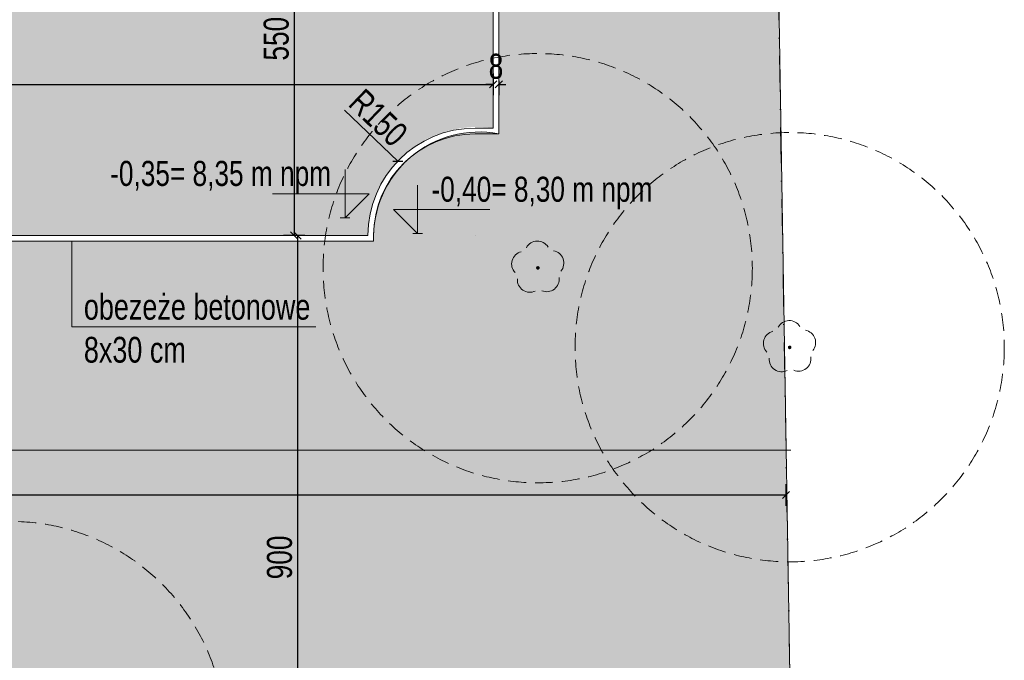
# Model space of a CAD drawing. Header units: inches. Extents: x 1156 to 71303, y -52654 to 51.
# Tile 98 of 151: x 61662 to 63038, y -44473 to -43577. Entities that reach past the tile are written whole.
import ezdxf

# ---------------------------------------------------------------- set-up
doc = ezdxf.new("R2010")
doc.units = ezdxf.units.IN
doc.header["$MEASUREMENT"] = 0
doc.linetypes.add('DASHDOT', pattern=[1, 0.5, -0.25, 0, -0.25])
doc.linetypes.add('HIDDEN', pattern=[0.375, 0.25, -0.125])
doc.layers.get('0').update_dxf_attribs({"lineweight": 0})
doc.layers.get('Defpoints').update_dxf_attribs({"lineweight": 0})
for name, color, linetype, lineweight in [('--opisy', 7, 'Continuous', 0), ('OTZ', 3, 'Continuous', 20), ('p--koty wysok.-teren', 7, 'Continuous', 0), ('p--obrzeże bet.', 252, 'Continuous', 0), ('p--opisy elewacji', 7, 'Continuous', 5), ('p--szraf trawa', 104, 'Continuous', 0), ('p--szraf-podjazd', 251, 'Continuous', 0), ('p--wymiary-1-200', 7, 'Continuous', 0), ('P--zieleń', 94, 'Continuous', 0)]:
    doc.layers.add(name, color=color, linetype=linetype, lineweight=lineweight)
doc.styles.add('1-100', font='arial.ttf', dxfattribs={"width": 0.75, "height": 18})
doc.styles.add('1-200', font='arial.ttf', dxfattribs={"width": 0.75, "height": 35})
doc.linetypes.add('LINIA ZAB2', pattern='A,0.4,[135,RODZLIN.shx,S=0.015,R=0,X=-0.1,Y=0],0.4', length=0.8)
doc.dimstyles.new('1-200', dxfattribs={"dimtxt": 35, "dimasz": 10, "dimexe": 15, "dimexo": 10, "dimgap": 0.09, "dimtad": 0, "dimdsep": 46, "dimtxsty": '1-200', "dimblk": 'OBLIQUE', "dimcen": 0.09, "dimadec": 0, "dimazin": 0, "dimtfac": 1, "dimtdec": 4, "dimtix": 1, "dimtofl": 0, "dimtmove": 0, "dimatfit": 3, "dimldrblk": 'OBLIQUE', "dimfxl": 15, "dimfxlon": 1, "dimtvp": 0.7, "dimtolj": 1, "dimtzin": 0, "dimarcsym": 0})

# ---------------------------------------------------------------- blocks, each defined once
blk = doc.blocks.new('OTZL')
at = {"layer": 'OTZ', "color": 0, "lineweight": 18, "const_width": 0.1}
blk.add_lwpolyline([(-0.05, 0, 1), (0.05, 0, 1)], format="xyb", close=True, dxfattribs=at)
at = {"layer": 'OTZ', "color": 0, "lineweight": 18}
for centre, start, end in [((-0.647, 0.47), 84, 204), ((0.247, 0.761), 12, 132), ((0.8, 0), 300, 60), ((-0.647, -0.47), 156, 276), ((0.247, -0.761), 228, 348)]:
    blk.add_arc(centre, 0.7, start, end, dxfattribs=at)
blk = doc.blocks.new('kota wykoń')
for p, q in [((0, 25), (0, 0)), ((0, 0), (-12.5, 12.5)), ((-12.5, 12.5), (37.5, 12.5))]:
    blk.add_line(p, q)
at = {"lineweight": 0}
blk.add_line((-2.5, 0), (2.5, 0), dxfattribs=at)
blk = doc.blocks.new('_OBLIQUE')
at = {"color": 0, "linetype": 'ByBlock', "lineweight": -2}
for p, q in [((-0.5, -0.5), (0.5, 0.5)), ((0, 0), (0, 0))]:
    blk.add_line(p, q, dxfattribs=at)
blk = doc.blocks.new('*D745')
at = {"layer": 'Defpoints', "color": 0}
for p in [(62771.7, -44178.8), (60095.7, -44428.8), (60142.6, -44428.8)]:
    blk.add_point(p, dxfattribs=at)
at = {"layer": 'p--wymiary-1-200', "color": 0, "lineweight": -2}
for p, q in [((60157.6, -44178.8), (60127.6, -44178.8)), ((60142.6, -44178.8), (60142.6, -44428.8)), ((60127.6, -44428.8), (60157.6, -44428.8))]:
    blk.add_line(p, q, dxfattribs=at)
at = {"layer": 'p--wymiary-1-200', "color": 0, "lineweight": -2, "xscale": 10, "yscale": 10, "zscale": 10}
for p, rotation in [((60142.6, -44178.8), 90), ((60142.6, -44428.8), 270)]:
    blk.add_blockref('_OBLIQUE', p, dxfattribs=dict(at, rotation=rotation))
at = {"layer": 'p--wymiary-1-200', "color": 0, "linetype": 'Continuous', "ltscale": 12, "insert": (60117.6, -44303.8), "char_height": 35, "attachment_point": 5, "rotation": 90, "style": '1-200'}
blk.add_mtext('\\A1;250', dxfattribs=at)
blk = doc.blocks.new('*D750')
at = {"layer": 'Defpoints', "color": 0}
for p in [(62065, -43878.8), (62050, -44778.8), (62065, -44778.8)]:
    blk.add_point(p, dxfattribs=at)
at = {"layer": 'p--wymiary-1-200', "color": 0, "lineweight": -2}
for p, q in [((62055, -43878.8), (62035, -43878.8)), ((62050, -43878.8), (62050, -44778.8)), ((62055, -44778.8), (62035, -44778.8))]:
    blk.add_line(p, q, dxfattribs=at)
at = {"layer": 'p--wymiary-1-200', "color": 0, "lineweight": -2, "xscale": 10, "yscale": 10, "zscale": 10}
for p, rotation in [((62050, -43878.8), 90), ((62050, -44778.8), 270)]:
    blk.add_blockref('_OBLIQUE', p, dxfattribs=dict(at, rotation=rotation))
at = {"layer": 'p--wymiary-1-200', "color": 0, "linetype": 'Continuous', "ltscale": 12, "insert": (62025, -44328.8), "char_height": 35, "attachment_point": 5, "rotation": 90, "style": '1-200'}
blk.add_mtext('\\A1;900', dxfattribs=at)
blk = doc.blocks.new('*D751')
at = {"layer": 'Defpoints', "color": 0}
for p in [(62732.8, -44178.8), (60479.4, -44226.5), (62732.8, -44241.5)]:
    blk.add_point(p, dxfattribs=at)
at = {"layer": 'p--wymiary-1-200', "color": 0, "lineweight": -2}
for p, q in [((62732.8, -44226.5), (62732.8, -44256.5)), ((60479.4, -44236.5), (60479.4, -44256.5)), ((60479.4, -44241.5), (62732.8, -44241.5))]:
    blk.add_line(p, q, dxfattribs=at)
at = {"layer": 'p--wymiary-1-200', "color": 0, "lineweight": -2, "xscale": 10, "yscale": 10, "zscale": 10, "rotation": 180}
blk.add_blockref('_OBLIQUE', (60479.4, -44241.5), dxfattribs=at)
at = {"layer": 'p--wymiary-1-200', "color": 0, "lineweight": -2, "xscale": 10, "yscale": 10, "zscale": 10}
blk.add_blockref('_OBLIQUE', (62732.8, -44241.5), dxfattribs=at)
at = {"layer": 'p--wymiary-1-200', "color": 0, "linetype": 'Continuous', "ltscale": 12, "insert": (61606.1, -44216.4), "char_height": 35, "attachment_point": 5, "style": '1-200'}
blk.add_mtext('\\A1;2260', dxfattribs=at)
blk = doc.blocks.new('*D1593')
at = {"layer": 'Defpoints', "color": 0}
for p in [(62106.2, -43328.8), (62045.4, -43878.8), (62101.6, -43878.8)]:
    blk.add_point(p, dxfattribs=at)
at = {"layer": 'p--wymiary-1-200', "color": 0, "linetype": 'Continuous', "lineweight": -2}
for p, q in [((62060.4, -43328.8), (62030.4, -43328.8)), ((62045.4, -43328.8), (62045.4, -43878.8)), ((62060.4, -43878.8), (62030.4, -43878.8))]:
    blk.add_line(p, q, dxfattribs=at)
at = {"layer": 'p--wymiary-1-200', "color": 0, "lineweight": -2, "xscale": 10, "yscale": 10, "zscale": 10}
for p, rotation in [((62045.4, -43328.8), 90), ((62045.4, -43878.8), 270)]:
    blk.add_blockref('_OBLIQUE', p, dxfattribs=dict(at, rotation=rotation))
at = {"layer": 'p--wymiary-1-200', "color": 0, "linetype": 'Continuous', "ltscale": 12, "insert": (62020.4, -43603.8), "char_height": 35, "attachment_point": 5, "rotation": 90, "style": '1-200'}
blk.add_mtext('\\A1;550', dxfattribs=at)
blk = doc.blocks.new('*D1594')
at = {"layer": 'Defpoints', "color": 0}
for p in [(62323.4, -43528.8), (60063.4, -43570), (62323.4, -43667.6)]:
    blk.add_point(p, dxfattribs=at)
at = {"layer": 'p--wymiary-1-200', "color": 0, "linetype": 'Continuous', "lineweight": -2, "ltscale": 12}
for p, q in [((60063.4, -43652.6), (60063.4, -43682.6)), ((62323.4, -43652.6), (62323.4, -43682.6)), ((60063.4, -43667.6), (62323.4, -43667.6))]:
    blk.add_line(p, q, dxfattribs=at)
at = {"layer": 'p--wymiary-1-200', "color": 0, "lineweight": -2, "xscale": 10, "yscale": 10, "zscale": 10, "rotation": 180}
blk.add_blockref('_OBLIQUE', (60063.4, -43667.6), dxfattribs=at)
at = {"layer": 'p--wymiary-1-200', "color": 0, "lineweight": -2, "xscale": 10, "yscale": 10, "zscale": 10}
blk.add_blockref('_OBLIQUE', (62323.4, -43667.6), dxfattribs=at)
at = {"layer": 'p--wymiary-1-200', "color": 0, "linetype": 'Continuous', "ltscale": 12, "insert": (61193.4, -43642.6), "char_height": 35, "attachment_point": 5, "style": '1-200'}
blk.add_mtext('\\A1;2260', dxfattribs=at)
blk = doc.blocks.new('*D1595')
at = {"layer": 'Defpoints', "color": 0}
for p in [(62323.4, -43652.6), (62331.4, -43652.6), (62331.4, -43667.6)]:
    blk.add_point(p, dxfattribs=at)
at = {"layer": 'p--wymiary-1-200', "color": 0, "linetype": 'Continuous', "lineweight": -2, "ltscale": 12}
for p, q in [((62323.4, -43667.6), (62313.4, -43667.6)), ((62323.4, -43662.6), (62323.4, -43682.6)), ((62331.4, -43662.6), (62331.4, -43682.6)), ((62331.4, -43667.6), (62341.4, -43667.6))]:
    blk.add_line(p, q, dxfattribs=at)
at = {"layer": 'p--wymiary-1-200', "color": 0, "lineweight": -2, "xscale": 10, "yscale": 10, "zscale": 10}
blk.add_blockref('_OBLIQUE', (62323.4, -43667.6), dxfattribs=at)
at = {"layer": 'p--wymiary-1-200', "color": 0, "lineweight": -2, "xscale": 10, "yscale": 10, "zscale": 10, "rotation": 180}
blk.add_blockref('_OBLIQUE', (62331.4, -43667.6), dxfattribs=at)
at = {"layer": 'p--wymiary-1-200', "color": 0, "linetype": 'Continuous', "ltscale": 12, "insert": (62327.4, -43642.6), "char_height": 35, "attachment_point": 5, "style": '1-200'}
blk.add_mtext('\\A1;8', dxfattribs=at)
blk = doc.blocks.new('*D1611')
at = {"layer": 'Defpoints', "color": 0}
for p in [(61551.5, -43878.8), (61615.5, -44778.8), (61864.4, -44778.8)]:
    blk.add_point(p, dxfattribs=at)
at = {"layer": 'p--wymiary-1-200', "color": 0, "lineweight": -2}
for p, q in [((61600.5, -43878.8), (61630.5, -43878.8)), ((61615.5, -43878.8), (61615.5, -44778.8)), ((61630.5, -44778.8), (61600.5, -44778.8))]:
    blk.add_line(p, q, dxfattribs=at)
at = {"layer": 'p--wymiary-1-200', "color": 0, "lineweight": -2, "xscale": 10, "yscale": 10, "zscale": 10}
for p, rotation in [((61615.5, -43878.8), 90), ((61615.5, -44778.8), 270)]:
    blk.add_blockref('_OBLIQUE', p, dxfattribs=dict(at, rotation=rotation))
at = {"layer": 'p--wymiary-1-200', "color": 0, "linetype": 'Continuous', "ltscale": 12, "insert": (61590.5, -44328.8), "char_height": 35, "attachment_point": 5, "rotation": 90, "style": '1-200'}
blk.add_mtext('\\A1;900', dxfattribs=at)
blk = doc.blocks.new('*D1612')
at = {"layer": 'Defpoints', "color": 0}
for p in [(59889.1, -41656.8), (59889.1, -41719.4), (62331.4, -43736.8)]:
    blk.add_point(p, dxfattribs=at)
at = {"layer": 'p--wymiary-1-200', "color": 0, "linetype": 'Continuous', "lineweight": -2, "ltscale": 12}
for p, q in [((59889.1, -41671.8), (59889.1, -41641.8)), ((62331.4, -41671.8), (62331.4, -41641.8)), ((62331.4, -41656.8), (59889.1, -41656.8))]:
    blk.add_line(p, q, dxfattribs=at)
at = {"layer": 'p--wymiary-1-200', "color": 0, "lineweight": -2, "xscale": 10, "yscale": 10, "zscale": 10, "rotation": 180}
blk.add_blockref('_OBLIQUE', (59889.1, -41656.8), dxfattribs=at)
at = {"layer": 'p--wymiary-1-200', "color": 0, "lineweight": -2, "xscale": 10, "yscale": 10, "zscale": 10}
blk.add_blockref('_OBLIQUE', (62331.4, -41656.8), dxfattribs=at)
at = {"layer": 'p--wymiary-1-200', "color": 0, "linetype": 'Continuous', "ltscale": 12, "insert": (61110.3, -41681.8), "char_height": 35, "attachment_point": 5, "style": '1-200'}
blk.add_mtext('\\A1;394', dxfattribs=at)
blk = doc.blocks.new('*D1711')
at = {"layer": 'Defpoints', "color": 0}
for p in [(62190.1, -43775), (62298.4, -43878.8)]:
    blk.add_point(p, dxfattribs=at)
at = {"layer": 'p--opisy elewacji', "color": 0, "linetype": 'Continuous', "lineweight": -2, "ltscale": 12}
blk.add_line((62190.1, -43775), (62115.7, -43703.7), dxfattribs=at)
at = {"layer": 'p--opisy elewacji', "color": 0, "linetype": 'Continuous', "ltscale": 12}
for p, q in [((62298.3, -43878.8), (62298.5, -43878.8)), ((62298.4, -43878.9), (62298.4, -43878.7))]:
    blk.add_line(p, q, dxfattribs=at)
at = {"layer": 'p--opisy elewacji', "color": 0, "lineweight": -2, "xscale": 10, "yscale": 10, "zscale": 10, "rotation": 316.2290229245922}
blk.add_blockref('_OBLIQUE', (62190.1, -43775), dxfattribs=at)
at = {"layer": 'p--opisy elewacji', "color": 0, "linetype": 'Continuous', "ltscale": 12, "insert": (62163, -43714.4), "char_height": 35, "attachment_point": 5, "rotation": 316.229, "style": '1-200'}
blk.add_mtext('\\A1;R150', dxfattribs=at)

msp = doc.modelspace()

# ---------------------------------------------------------------- hatches: boundary and pattern name
at = {"layer": 'p--szraf trawa'}
h = msp.add_hatch(dxfattribs=at)
h.set_pattern_fill('26-Posypka z piasku', color=256, scale=2000000.0)
h.set_pattern_definition([(10, (800000, 1200000), (637500, 2143300), [0, -2000000]), (12, (1400000, 200000), (171000, 2081000), [0, -2000000]), (-3, (0, -200000), (1103300, 1945000), [0, -3000000]), (-82, (200000, 100000), (2370200, -2494400), [0, -1000000]), (23, (0, -100000), (2197200, 5061000), [0, -1600000]), (58, (-400000, -600000), (2437800, 2014200), [0, -1200000]), (79, (-400000, 600000), (-1499800, 1717700), [0, -600000]), (40, (800000, 1200000), (-519500, 2174900), [0, -2000000]), (92, (1400000, 200000), (-2019700, 529800), [0, -2000000]), (-43, (0, -200000), (2095400, 780700), [0, -3000000]), (-12, (200000, 100000), (3154600, 1374100), [0, -1000000]), (63, (0, -100000), (-1570000, 5289000), [0, -1800000]), (6, (-400000, -600000), (3088100, -680900), [0, -1200000]), (138, (-400000, 600000), (-2244800, -400900), [0, -600000])])
edge = h.paths.add_edge_path()
edge.add_line((62742.869, -44778.783), (62682.177, -41051.307))
edge.add_line((62682.177, -41051.307), (59879.631, -41051.97))
edge.add_line((59879.631, -41051.97), (59939.388, -44778.783))
edge.add_line((59939.388, -44778.783), (60055.424, -44778.783))
edge.add_line((60055.424, -44778.783), (60055.424, -44436.783))
edge.add_line((60055.424, -44436.783), (59955.424, -44436.783))
edge.add_line((59955.424, -44436.783), (59955.424, -44170.783))
edge.add_line((59955.424, -44170.783), (60055.424, -44170.783))
edge.add_line((60055.424, -44170.783), (60055.424, -42728.783))
edge.add_line((60055.424, -42728.783), (60413.424, -42728.783))
edge.add_line((60413.424, -42728.783), (60413.424, -42820.783))
edge.add_line((60413.424, -42820.783), (61516.825, -42820.783))
edge.add_line((61516.825, -42820.783), (61516.825, -42378.783))
edge.add_line((61516.825, -42378.783), (61063.425, -42378.783))
edge.add_line((61063.425, -42378.783), (61063.425, -41594.383))
edge.add_line((61063.425, -41594.383), (62363.425, -41594.383))
edge.add_line((62363.425, -41594.383), (62363.425, -42378.783))
edge.add_line((62363.425, -42378.783), (61910.025, -42378.783))
edge.add_line((61910.025, -42378.783), (61910.025, -42820.783))
edge.add_line((61910.025, -42820.783), (62156.424, -42820.783))
edge.add_line((62156.424, -42820.783), (62156.424, -43178.783))
edge.add_arc((62298.424, -43178.783), 142, 180, 270)
edge.add_line((62298.424, -43320.783), (62331.424, -43320.783))
edge.add_line((62331.424, -43320.783), (62331.424, -43736.783))
edge.add_arc((62303.522, -43881.314), 147.2, 79.073609, 182.12898)
edge.add_line((62156.424, -43886.783), (60877.424, -43886.783))
edge.add_line((60877.424, -43886.783), (60877.325, -43984.783))
edge.add_line((60877.325, -43984.783), (60615.424, -43984.783))
edge.add_line((60615.424, -43984.783), (60615.424, -43886.909))
edge.add_arc((60621.444, -44028.827), 142.045, 92.429047, 181.068928)
edge.add_line((60479.424, -44031.476), (60479.424, -44778.783))
edge.add_line((60479.424, -44778.783), (62742.869, -44778.783))
h = msp.add_hatch(dxfattribs=at)
h.set_pattern_fill('26-Posypka z piasku', color=256, scale=50)
h.set_pattern_definition([(10, (20, 30), (15.937785, 53.581592), [0, -50]), (12, (35, 5), (4.27663, 52.026055), [0, -50]), (-3, (0, -5), (27.582536, 48.623078), [0, -75]), (-82, (5, 2.5), (59.25552, -62.36011), [0, -25]), (23, (0, -2.5), (54.93103, 126.52107), [0, -40]), (58, (-10, -15), (60.945147, 50.355626), [0, -30]), (79, (-10, 15), (-37.494908, 42.943356), [0, -15]), (40, (20, 30), (-12.98827, 54.371912), [0, -50]), (92, (35, 5), (-50.493034, 13.245888), [0, -50]), (-43, (0, -5), (52.38376, 19.517726), [0, -75]), (-12, (5, 2.5), (78.865917, 34.353562), [0, -25]), (63, (0, -2.5), (-39.24657, 132.22975), [0, -45]), (6, (-10, -15), (77.202354, -17.023413), [0, -30]), (138, (-10, 15), (-56.120946, -10.021946), [0, -15])])
edge = h.paths.add_edge_path()
edge.add_line((62742.869, -44778.783), (62682.177, -41051.307))
edge.add_line((62682.177, -41051.307), (59879.631, -41051.97))
edge.add_line((59879.631, -41051.97), (59939.388, -44778.783))
edge.add_line((59939.388, -44778.783), (60055.424, -44778.783))
edge.add_line((60055.424, -44778.783), (60055.424, -44436.783))
edge.add_line((60055.424, -44436.783), (59955.424, -44436.783))
edge.add_line((59955.424, -44436.783), (59955.424, -44170.783))
edge.add_line((59955.424, -44170.783), (60055.424, -44170.783))
edge.add_line((60055.424, -44170.783), (60055.424, -42728.783))
edge.add_line((60055.424, -42728.783), (60413.424, -42728.783))
edge.add_line((60413.424, -42728.783), (60413.424, -42820.783))
edge.add_line((60413.424, -42820.783), (61516.825, -42820.783))
edge.add_line((61516.825, -42820.783), (61516.825, -42378.783))
edge.add_line((61516.825, -42378.783), (61063.425, -42378.783))
edge.add_line((61063.425, -42378.783), (61063.425, -41594.383))
edge.add_line((61063.425, -41594.383), (62363.425, -41594.383))
edge.add_line((62363.425, -41594.383), (62363.425, -42378.783))
edge.add_line((62363.425, -42378.783), (61910.025, -42378.783))
edge.add_line((61910.025, -42378.783), (61910.025, -42820.783))
edge.add_line((61910.025, -42820.783), (62156.424, -42820.783))
edge.add_line((62156.424, -42820.783), (62156.424, -43178.783))
edge.add_arc((62298.424, -43178.783), 142, 180, 270)
edge.add_line((62298.424, -43320.783), (62331.424, -43320.783))
edge.add_line((62331.424, -43320.783), (62331.424, -43736.783))
edge.add_arc((62303.522, -43881.314), 147.2, 79.073609, 182.12898)
edge.add_line((62156.424, -43886.783), (60877.424, -43886.783))
edge.add_line((60877.424, -43886.783), (60877.325, -43984.783))
edge.add_line((60877.325, -43984.783), (60615.424, -43984.783))
edge.add_line((60615.424, -43984.783), (60615.424, -43886.909))
edge.add_arc((60621.444, -44028.827), 142.045, 92.429047, 181.068928)
edge.add_line((60479.424, -44031.476), (60479.424, -44778.783))
edge.add_line((60479.424, -44778.783), (62742.869, -44778.783))
at = {"layer": 'p--szraf-podjazd'}
h = msp.add_hatch(dxfattribs=at)
h.set_pattern_fill('TURFSTNE', color=256, scale=5)
h.set_pattern_definition([(0, (224.56, -2961.97), (0, 120), [15, -25]), (90, (212.06, -2949.47), (-80, 5e-15), [15, -25]), (45, (239.56, -2961.97), (-20.010768, 20.010768), [17.6775, -10.6065]), (45, (232.06, -2954.47), (-20.010768, 20.010768), [17.6775, -10.6065]), (135, (264.56, -2961.97), (20.010768, 20.010768), [17.6775, -10.6065]), (135, (232.06, -2954.47), (20.010768, 20.010768), [17.6775, -10.6065])])
edge = h.paths.add_edge_path()
edge.add_line((62323.424, -43328.783), (62323.424, -43728.783))
edge.add_arc((62301.192, -43879.929), 152.773, 81.632703, 179.569886)
edge.add_line((62148.424, -43878.783), (60621.424, -43878.783))
edge.add_arc((60621.424, -44028.783), 150, 90, 180)
edge.add_line((60471.424, -44028.783), (60471.424, -44778.783))
edge.add_line((60471.424, -44778.783), (60063.424, -44778.783))
edge.add_line((60063.424, -44778.783), (60063.424, -44428.783))
edge.add_line((60063.424, -44428.783), (59963.424, -44428.783))
edge.add_line((59963.424, -44428.783), (59963.424, -44178.783))
edge.add_line((59963.424, -44178.783), (60063.424, -44178.783))
edge.add_line((60063.424, -44178.783), (60063.424, -42731.295))
edge.add_line((60063.424, -42731.295), (60413.424, -42731.295))
edge.add_line((60413.424, -42731.295), (60413.424, -43328.783))
edge.add_line((60413.424, -43328.783), (62323.424, -43328.783))
edge.add_line((62323.424, -43328.783), (62323.424, -43328.783))

# ---------------------------------------------------------------- linework, layer by layer
at = {"color": 1, "linetype": 'LINIA ZAB2', "ltscale": 250}
msp.add_line((59739.424, -44178.783), (62739.424, -44178.783), dxfattribs=at)
at = {"color": 2, "linetype": 'DASHDOT', "lineweight": 18, "ltscale": 100}
msp.add_lwpolyline([(59874.771, -40849.381), (59939.424, -44778.783), (62742.869, -44778.783), (62677.256, -40849.381)], dxfattribs=at)
at = {"linetype": 'Continuous', "ltscale": 12}
msp.add_lwpolyline([(62363.425, -41594.383), (62363.425, -42378.783), (61910.025, -42378.783), (61910.025, -42820.783), (62156.424, -42820.783), (62156.424, -43178.783, 0.41421356), (62298.424, -43320.783), (62331.424, -43320.783), (62331.424, -43736.783, 0.48264059), (62156.424, -43886.783), (60877.424, -43886.783), (60877.325, -43992.783), (60615.424, -43992.783), (60615.424, -43886.909, 0.40727767), (60479.424, -44031.476), (60479.424, -44778.783), (62742.869, -44778.783), (62682.177, -41051.307)], format="xyb", dxfattribs=at)
msp.add_lwpolyline([(62075.518, -44006.721), (61734.665, -44006.721), (61734.665, -43886.783)])
at = {"layer": 'p--obrzeże bet.', "linetype": 'Continuous', "ltscale": 35}
for p, q in [((62331.424, -43736.783), (62331.424, -43320.783)), ((62323.424, -43728.783), (62323.424, -43328.783)), ((62298.424, -43728.783), (62323.424, -43728.783)), ((62298.424, -43736.783), (62331.424, -43736.783)), ((60621.424, -43878.783), (62148.424, -43878.783)), ((60621.424, -43886.783), (62156.424, -43886.783)), ((60771.424, -43878.783), (62148.424, -43878.783)), ((62156.424, -43878.783), (62156.424, -43886.783))]:
    msp.add_line(p, q, dxfattribs=at)
for radius in [150, 142]:
    msp.add_arc((62298.424, -43878.783), radius, 90, 180, dxfattribs=at)
at = {"layer": 'P--zieleń', "color": 84, "linetype": 'HIDDEN', "ltscale": 100}
for centre in [(62385.768, -43924.538, 828.5), (62737.975, -44034.972), (61648.739, -44578.452, 828.5)]:
    msp.add_circle(centre, 300, dxfattribs=at)

# ---------------------------------------------------------------- block references
at = {"lineweight": 18, "xscale": 25, "yscale": 25, "zscale": 25, "rotation": 91.8397}
for p in [(62386.003, -43924.165, 826.1), (62737.99, -44035.264, 407.35)]:
    msp.add_blockref('OTZL', p, dxfattribs=at)
at = {"layer": 'p--koty wysok.-teren', "yscale": 2.7, "zscale": 2.7}
for p, xscale in [((62116.395, -43854.143), -2.7), ((62217.802, -43876.239), 2.7)]:
    msp.add_blockref('kota wykoń', p, dxfattribs=dict(at, xscale=xscale))

# ---------------------------------------------------------------- texts
at = {"layer": '--opisy', "insert": (61751.372, -43960.511), "char_height": 36, "width": 354.3414, "attachment_point": 1, "style": '1-100'}
msp.add_mtext('obezeże betonowe\\P8x30 cm', dxfattribs=at)
at = {"layer": 'p--koty wysok.-teren', "char_height": 35, "width": 466.68592, "style": '1-200'}
for s, insert, attachment_point in [('-0,35= 8,35 m npm', (62096.912, -43774.594), 3), ('-0,40= 8,30 m npm', (62237.285, -43796.691), 1)]:
    msp.add_mtext(s, dxfattribs=dict(at, insert=insert, attachment_point=attachment_point))

# ---------------------------------------------------------------- dimensions: what is measured, and where the dimension line sits
at = {"layer": 'p--opisy elewacji', "linetype": 'Continuous', "ltscale": 12}
dim = msp.add_radius_dim(center=(62298.424, -43878.783), mpoint=(62190.107, -43775.016), dimstyle='1-200', dxfattribs=at)
dim.commit()
dim.dimension.update_dxf_attribs({"geometry": '*D1711', "text_midpoint": (62145.66, -43732.436), "dimtype": 164})
at = {"layer": 'p--wymiary-1-200', "linetype": 'Continuous', "ltscale": 12}
dim = msp.add_linear_dim(base=(59889.086, -41656.753), p1=(62331.424, -43736.783), p2=(59889.086, -41719.392), text='394', dimstyle='1-200', override={"dimtxt": 35}, dxfattribs=at)
dim.commit()
dim.dimension.update_dxf_attribs({"geometry": '*D1612', "text_midpoint": (61110.255, -41681.768)})
at = {"layer": 'p--wymiary-1-200', "linetype": 'Continuous'}
dim = msp.add_linear_dim(base=(62045.429, -43878.783), p1=(62106.172, -43328.783), p2=(62101.57, -43878.783), angle=90, dimstyle='1-200', override={"dimtxt": 35}, dxfattribs=at)
dim.commit()
dim.dimension.update_dxf_attribs({"geometry": '*D1593', "text_midpoint": (62020.414, -43603.783)})
at = {"layer": 'p--wymiary-1-200', "linetype": 'Continuous', "ltscale": 12}
for base, p1, p2, picture, middle in [((62323.424, -43667.567), (60063.424, -43569.951), (62323.424, -43528.783), '*D1594', (61193.424, -43642.552)), ((62331.424, -43667.567), (62323.424, -43652.567), (62331.424, -43652.567), '*D1595', (62327.424, -43642.552))]:
    dim = msp.add_linear_dim(base=base, p1=p1, p2=p2, dimstyle='1-200', dxfattribs=at)
    dim.commit()
    dim.dimension.update_dxf_attribs({"geometry": picture, "text_midpoint": middle})
at = {"layer": 'p--wymiary-1-200'}
for base, p1, p2, picture, middle in [((61615.505, -44778.783), (61551.474, -43878.783), (61864.357, -44778.783), '*D1611', (61590.49, -44328.783)), ((62050.031, -44778.783), (62065.031, -43878.783), (62065.031, -44778.783), '*D750', (62025.017, -44328.783))]:
    dim = msp.add_linear_dim(base=base, p1=p1, p2=p2, angle=90, dimstyle='1-200', dxfattribs=at)
    dim.commit()
    dim.dimension.update_dxf_attribs({"geometry": picture, "text_midpoint": middle})
dim = msp.add_linear_dim(base=(60142.577, -44428.783), p1=(62771.726, -44178.783), p2=(60095.726, -44428.783), angle=90, dimstyle='1-200', override={"dimtxt": 35}, dxfattribs=at)
dim.commit()
dim.dimension.update_dxf_attribs({"geometry": '*D745', "text_midpoint": (60117.562, -44303.783)})
dim = msp.add_linear_dim(base=(62732.85, -44241.461), p1=(60479.424, -44226.461), p2=(62732.85, -44178.783), text='2260', dimstyle='1-200', dxfattribs=at)
dim.commit()
dim.dimension.update_dxf_attribs({"geometry": '*D751', "text_midpoint": (61606.137, -44216.447)})

doc.saveas('drawing.dxf')
